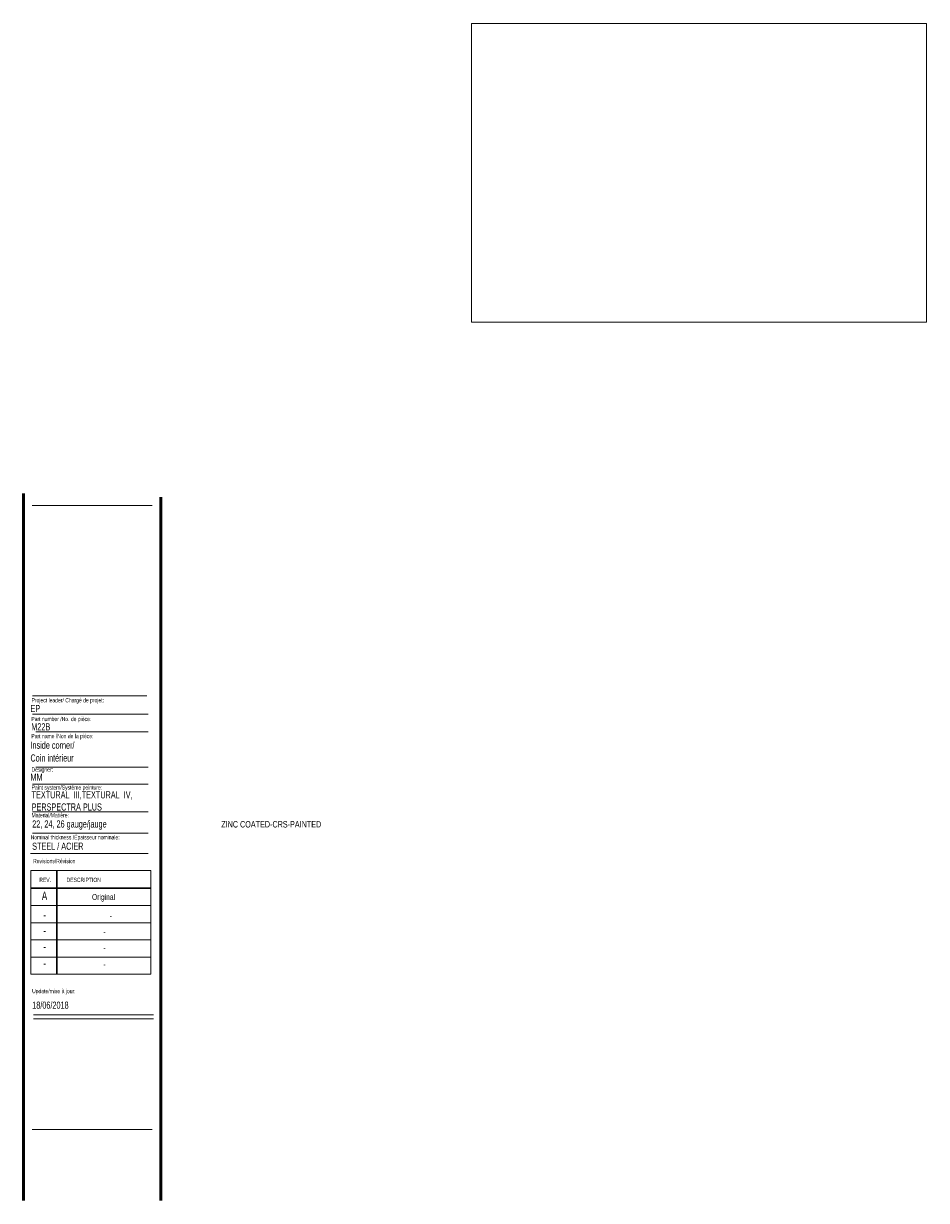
# Model space of a CAD drawing. Header units: inches. Extents: x 0.5 to 27.5, y 0.4 to 17.5.
# Tile 2 of 2: x 14.4 to 27.5, y 0.4 to 17.5. Entities that reach past the tile are written whole.
import ezdxf

# ---------------------------------------------------------------- set-up
doc = ezdxf.new("R2010")
doc.units = ezdxf.units.IN
doc.header["$MEASUREMENT"] = 0
doc.layers.add('FORMAT', color=7, linetype='Continuous')
doc.styles.add('SLDTEXTSTYLE0', font='TXT', dxfattribs={"width": 0.7})

# ---------------------------------------------------------------- blocks, each defined once
blk = doc.blocks.new('SW_NOTE_1')
at = {"layer": 'FORMAT', "color": 0, "char_height": 0.10417, "attachment_point": 1, "style": 'SLDTEXTSTYLE0'}
for s, insert in [('TEXTURAL  III,TEXTURAL  IV,', (0, 0.134)), ('PERSPECTRA PLUS', (0, -0.044))]:
    blk.add_mtext(s, dxfattribs=dict(at, insert=insert))

msp = doc.modelspace()

# ---------------------------------------------------------------- linework, layer by layer
at = {"color": 7, "linetype": 'Continuous', "lineweight": 50}
for p, q in [((14.3762516, 10.69394495), (14.3762516, 0.39207317)), ((16.3762516, 0.39207317), (16.3762516, 10.64207317))]:
    msp.add_line(p, q, dxfattribs=at)
at = {"color": 7, "linetype": 'Continuous', "lineweight": 18}
for p, q in [((14.5012516, 10.51707317), (16.2512516, 10.51707317)), ((14.50528094, 7.4796461), (16.19286796, 7.4796461)), ((14.55782728, 7.22283311), (16.19286796, 7.22283311)), ((14.55782728, 6.70729719), (16.19286796, 6.70729719)), ((14.50528094, 6.45740283), (16.19286796, 6.45740283)), ((14.50528094, 6.05316409), (16.19286796, 6.05316409)), ((14.50528094, 5.74531323), (16.19286796, 5.74531323)), ((14.4754278, 5.446808), (16.19286796, 5.446808)), ((14.48119985, 5.19874946), (16.23119985, 5.19874946)), ((14.48119985, 5.19874946), (14.48119985, 3.68874946)), ((14.85619985, 5.19874946), (14.85619985, 3.68874946)), ((14.86619985, 5.19874946), (14.86619985, 3.68874946)), ((16.23119985, 5.19874946), (16.23119985, 3.68874946)), ((14.48119985, 4.94874946), (16.23119985, 4.94874946)), ((14.48119985, 4.93874946), (16.23119985, 4.93874946)), ((14.48119985, 4.68874946), (16.23119985, 4.68874946)), ((16.23119985, 4.43874946), (14.48119985, 4.43874946)), ((14.48119985, 4.18874946), (16.23119985, 4.18874946)), ((16.23119985, 3.93874946), (14.48119985, 3.93874946)), ((14.48119985, 3.68874946), (16.23119985, 3.68874946)), ((14.52153854, 3.094666), (16.27153854, 3.094666)), ((14.52153854, 3.03864953), (16.27153854, 3.03864953))]:
    msp.add_line(p, q, dxfattribs=at)
at = {"layer": 'FORMAT', "lineweight": 18}
for p, q in [((20.90366803, 17.54241289), (27.53618939, 17.54241289)), ((20.90366803, 17.54241289), (20.90366803, 13.1897201)), ((27.53618939, 17.54241289), (27.53618939, 13.1897201)), ((20.90366803, 13.1897201), (27.53618939, 13.1897201)), ((14.5012516, 1.42655357), (16.2512516, 1.42655357))]:
    msp.add_line(p, q, dxfattribs=at)
at = {"layer": 'FORMAT', "color": 250, "lineweight": 18, "true_color": 0x454545}
msp.add_line((14.50528094, 7.74778908), (16.17565424, 7.74778908), dxfattribs=at)

# ---------------------------------------------------------------- block references
at = {"layer": 'FORMAT'}
msp.add_blockref('SW_NOTE_1', (14.4936793, 6.22195149), dxfattribs=at)

# ---------------------------------------------------------------- texts
at = {"color": 7, "linetype": 'Continuous', "lineweight": 0, "style": 'SLDTEXTSTYLE0'}
for s, insert, char_height, attachment_point in [('Project leader/ Chargé de projet:', (14.49277361, 7.71280373), 0.0625, 1), ('EP', (14.47701034, 7.61261449), 0.104166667, 1), ('Part number /No. de pièce:', (14.48926382, 7.43950417), 0.0625, 1), ('M22B', (14.48926382, 7.34629318), 0.104166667, 1), ('Designer:', (14.49277361, 6.70270676), 0.0625, 1), ('MM', (14.47701034, 6.6115619), 0.104166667, 1), ('Paint system/Système peinture:', (14.4936793, 6.44233934), 0.0625, 1), ('ZINC COATED-CRS-PAINTED', (17.25790342, 5.92072099), 0.09375, 1), ('Nominal thickness /Épaisseur nominale:', (14.48027845, 5.71521348), 0.0625, 1), ('STEEL / ACIER', (14.50193609, 5.60657576), 0.1041666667, 1), ('Revisions/Révision', (14.51560122, 5.36941883), 0.0625, 1), ('REV.', (14.60623117, 5.09512968), 0.0625, 1), ('DESCRIPTION', (15.00414236, 5.09512968), 0.0625, 1), ('A', (14.68204136, 4.89428093), 0.125, 2), ('Original', (15.54196943, 4.85546175), 0.083333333, 2), ('-', (14.68335791, 4.61740373), 0.125, 2), ('-', (15.64717395, 4.57858454), 0.08333333, 2), ('-', (14.68335791, 4.38816527), 0.125, 2), ('-', (15.55567278, 4.34934608), 0.08333333, 2), ('-', (14.68335791, 4.15690015), 0.125, 2), ('-', (15.55567278, 4.11808096), 0.08333333, 2), ('-', (14.68335791, 3.91429561), 0.125, 2), ('-', (15.55567278, 3.87547642), 0.08333333, 2), ('Update/mise à jour:', (14.50090209, 3.47468308), 0.0625, 1), ('18/06/2018', (14.50292977, 3.29031445), 0.104166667, 1)]:
    msp.add_mtext(s, dxfattribs=dict(at, insert=insert, char_height=char_height, attachment_point=attachment_point))
at = {"layer": 'FORMAT', "attachment_point": 1, "style": 'SLDTEXTSTYLE0'}
for s, insert, char_height in [('Inside corner/', (14.47701034, 7.07848563), 0.1041666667), ('Part name /Non de la pièce:', (14.48926382, 7.1904184), 0.0625), ('Coin intérieur', (14.47701034, 6.89222649), 0.1041666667), ('Material/Matière:', (14.4936793, 6.0368173), 0.0625), ('22, 24, 26 gauge/jauge', (14.503118, 5.93042578), 0.1041666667)]:
    msp.add_mtext(s, dxfattribs=dict(at, insert=insert, char_height=char_height))

doc.saveas('drawing.dxf')
